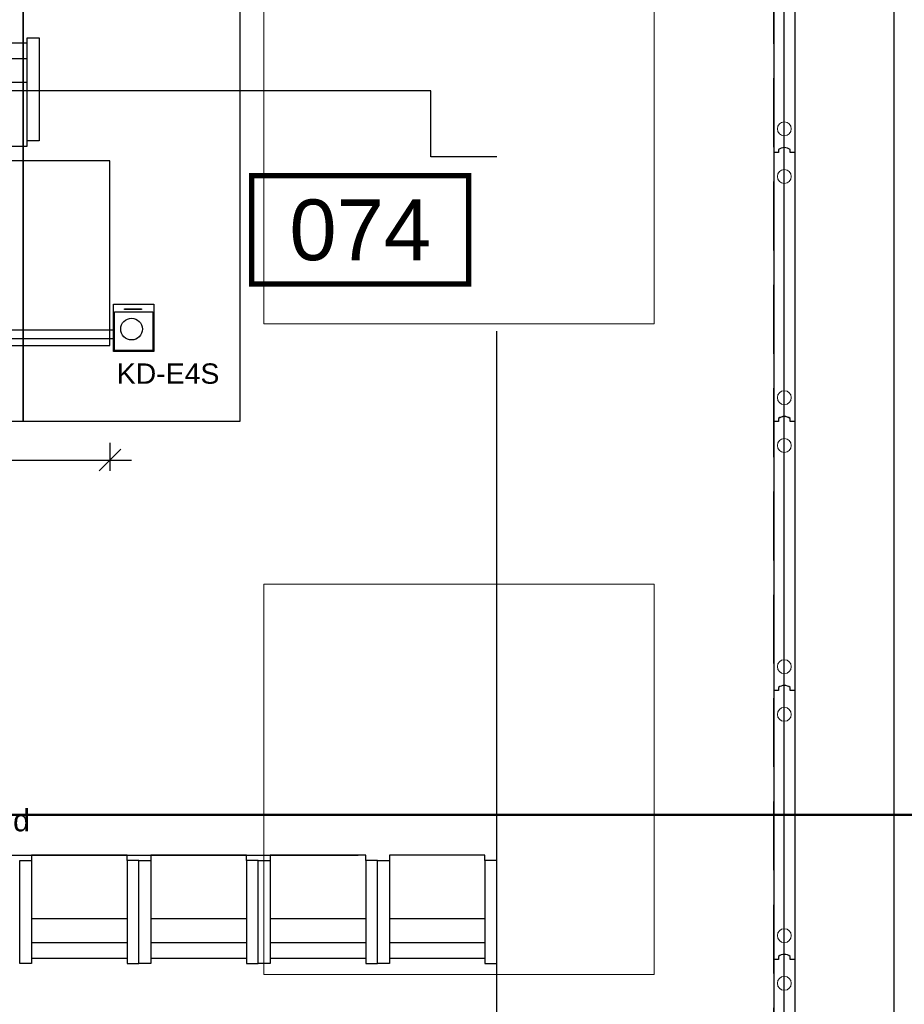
# Model space of a CAD drawing. Header units: centimetres. Extents: x -228435 to 111511, y -89367 to 428125.
# Tile 60 of 216: x -26065 to -21987, y 35463 to 40003. Entities that reach past the tile are written whole.
import ezdxf
from ezdxf.enums import TextEntityAlignment as Align

# ---------------------------------------------------------------- set-up
doc = ezdxf.new("R2010")
doc.units = ezdxf.units.CM
doc.header["$LTSCALE"] = 50
doc.header["$PDMODE"] = 35
doc.header["$PDSIZE"] = 0.1
for name, pattern in [('0_II 10 sal$0$HIDDEN', [9.525, 6.35, -3.175]), ('DASHDOT2', [12.7, 6.35, -3.175, 0, -3.175]), ('HIDDEN2', [4.7625, 3.175, -1.5875]), ('HIDDENX2', [19.05, 12.7, -6.35])]:
    doc.linetypes.add(name, pattern=pattern)
doc.layers.get('0').update_dxf_attribs({"color": 8})
doc.layers.get('DEFPOINTS').update_dxf_attribs({"color": 8})
for name, color, linetype in [('0_II 10 sal$0$ARCH_INFO_AREA_ETYKIETY_200', 8, 'Continuous'), ('0_II 10 sal$0$ARCH_SIEDZENIA', 8, 'Continuous'), ('0_II 10 sal$0$ARCH_WYPOSAŻENIE_INNE', 8, 'Continuous'), ('0_II 10 sal$0$ARCH_ŚCIANY_PRZESUWNE', 8, 'Continuous'), ('ARCH_INFO_KŁADY ŚCIAN', 8, 'HIDDEN2'), ('ARCH_INFO_OSIE_IST', 8, 'DASHDOT2'), ('ARCH_SZYNY', 8, 'Continuous'), ('HUFCOR', 8, 'Continuous'), ('Kondygnacja -1$0$ARCH_WYPOSAŻENIE_INNE', 8, 'Continuous'), ('Osie rzutów$0$ARCH_INFO_OSIE_OPISY_IST', 8, 'Continuous'), ('PANELE', 8, 'Continuous')]:
    doc.layers.add(name, color=color, linetype=linetype)
for name, color, linetype, lineweight in [('_SP KORYTA', 8, 'Continuous', 25), ('ARCH_SUFITY_PODWIESZANE', 8, 'HIDDENX2', 9), ('Wymiary', 8, 'Continuous', 15)]:
    doc.layers.add(name, color=color, linetype=linetype, lineweight=lineweight)
doc.layers.get('HUFCOR').off()
doc.styles.add('0_II 10 sal$0$Arial', font='ARIAL.TTF')
doc.styles.add('Arial', font='ARIAL.TTF')
doc.styles.add('Romans', font='Romans.shx')
doc.linetypes.add('SZYNA_LINE', pattern='A,12.7,-7.75,["SZYNA",Standard,S=2.54,R=0,X=-5.95,Y=-1.27],-7.75', length=28.2)
doc.dimstyles.new('Wymiary 1-100', dxfattribs={"dimtxt": 12, "dimasz": 10, "dimexe": 5, "dimexo": 0, "dimgap": 4, "dimtad": 1, "dimrnd": 0.5, "dimzin": 12, "dimdsep": 46, "dimtxsty": 'Romans', "dimblk": 'OBLIQUE', "dimcen": 10, "dimdle": 10, "dimclrt": 55, "dimazin": 0, "dimtfac": 1, "dimtmove": 1, "dimatfit": 3, "dimfxl": 0, "dimtolj": 1, "dimtzin": 0, "dimarcsym": 0})

# ---------------------------------------------------------------- blocks, each defined once
blk = doc.blocks.new('SU Lampy kwadratowe +0')
at = {"layer": 'ARCH_SUFITY_PODWIESZANE', "ltscale": 2.5}
for points in [[(9620, 8540), (9800, 8540), (9800, 8360), (9620, 8360)], [(9620, 8240), (9800, 8240), (9800, 8060), (9620, 8060)]]:
    blk.add_lwpolyline(points, close=True, dxfattribs=at)
blk = doc.blocks.new('Linie kładów 0')
at = {"layer": 'ARCH_INFO_KŁADY ŚCIAN', "ltscale": 10, "const_width": 1}
blk.add_lwpolyline([(6335.35, 8133.67), (10090.19, 8133.67)], dxfattribs=at)
blk = doc.blocks.new('A$C50B549AF')
at = {"layer": 'ARCH_SZYNY', "linetype": 'SZYNA_LINE', "ltscale": 2.5}
for p, q in [((3662.14, 1788.7, 445.1), (3662.14, 5685.34, 9.4)), ((3611.49, 2435.9, 630), (3611.49, 3577.4, 630))]:
    blk.add_line(p, q, dxfattribs=at)
blk = doc.blocks.new('*U520')
at = {"layer": 'PANELE'}
for points in [[(0, 0), (0, -21), (-14, -21)], [(0, 0), (1240, 0)], [(1240, 0), (1240, -21), (1226, -21)], [(-14, -76), (0, -76), (0, -97)], [(1226, -76), (1240, -76), (1240, -97)], [(0, -97), (1240, -97)]]:
    blk.add_lwpolyline(points, dxfattribs=at)
for centre in [(23.5, -48.5), (1263.5, -48.5)]:
    blk.add_arc(centre, 46.5, 143.7563, 216.2437, dxfattribs=at)
at = {"layer": 'Wymiary'}
for centre in [(110, -48.5), (1130, -48.5)]:
    blk.add_circle(centre, 32, dxfattribs=at)
blk = doc.blocks.new('-1 dzien I$0$Miejsce_siedzące_2d')
at = {"color": 0, "linetype": 'ByBlock', "lineweight": -2}
for p, q in [((-26.42, 27.08), (26.42, 27.08)), ((-26.42, 12.55), (26.42, 12.55))]:
    blk.add_line(p, q, dxfattribs=at)
for points in [[(-26.42, 62.74), (-26.42, 0), (-33.02, 0), (-33.02, 62.74), (-26.42, 62.74), (-26.42, 66.04), (26.42, 66.04), (26.42, 62.74), (26.42, 0), (33.02, 0), (33.02, 62.74), (26.42, 62.74)], [(26.42, 3.3), (-26.42, 3.3)]]:
    blk.add_lwpolyline(points, dxfattribs=at)
blk = doc.blocks.new('_Oblique')
at = {"color": 0, "linetype": 'ByBlock', "lineweight": -2}
blk.add_line((-0.5, -0.5), (0.5, 0.5), dxfattribs=at)
blk = doc.blocks.new('*D1266')
at = {"color": 0, "lineweight": -2}
for p, q in [((160, 290.03), (160, 303.03)), ((400, 290.03), (400, 303.03)), ((410, 298.03), (150, 298.03))]:
    blk.add_line(p, q, dxfattribs=at)
at = {"layer": 'DEFPOINTS', "color": 0, "lineweight": 40}
for p in [(160, 298.03), (160, 245.1), (400, 245.1)]:
    blk.add_point(p, dxfattribs=at)
at = {"color": 0, "lineweight": -2, "xscale": 10, "yscale": 10, "zscale": 10, "rotation": 180}
blk.add_blockref('_Oblique', (160, 298.03), dxfattribs=at)
at = {"color": 0, "lineweight": -2, "xscale": 10, "yscale": 10, "zscale": 10}
blk.add_blockref('_Oblique', (400, 298.03), dxfattribs=at)
at = {"color": 55, "insert": (280, 308.03), "char_height": 12, "attachment_point": 5, "style": 'Romans'}
blk.add_mtext('\\A1;240', dxfattribs=at)
blk = doc.blocks.new('0_II 10 sal$0$etykieta_numer')
at = {"color": 0, "linetype": 'ByBlock', "const_width": 2.44}
blk.add_lwpolyline([(-50, -50), (-50, 0), (50, 0), (50, -50)], close=True, dxfattribs=at)
at = {"color": 0, "linetype": 'ByBlock', "style": '0_II 10 sal$0$Arial'}
blk.add_attdef('AECAREA:NUMBER', text='', height=28, dxfattribs=at).set_placement((0, -25), align=Align.MIDDLE)
blk = doc.blocks.new('puszka e4s-538')
for points in [[(0, 29.1), (24.7, 29.1), (24.7, 0), (0, 0)], [(0.56, 28.41), (24.06, 28.41), (24.06, 4.71), (0.56, 4.71)], [(7.53, 3.22), (18.03, 3.22), (18.03, 2.73), (7.53, 2.73)]]:
    blk.add_lwpolyline(points, close=True)
blk = doc.blocks.new('puuuchy')
at = {"layer": '_SP KORYTA', "xscale": 0.375, "yscale": 0.375, "zscale": 0.375, "rotation": 180}
blk.add_blockref('puszka e4s-538', (-1945.36, 1684.54), dxfattribs=at)
blk = doc.blocks.new('cahbir 0')
at = {"layer": '_SP KORYTA'}
for p, q in [((-4280.71, 3477.22, -630), (-3999.24, 3477.22, -630)), ((-4280.71, 3473.22, -630), (-3999.24, 3473.22, -630))]:
    blk.add_line(p, q, dxfattribs=at)
at = {"layer": '_SP KORYTA', "xscale": 2, "yscale": 2, "zscale": 2}
blk.add_blockref('puuuchy', (-90, 120, -1290), dxfattribs=at)
at = {"layer": '_SP KORYTA', "xscale": 0.75, "yscale": 0.75, "zscale": 0.75, "rotation": 180}
blk.add_blockref('puszka e4s-538', (-3980.71, 3489.07, -630), dxfattribs=at)
at = {"layer": '_SP KORYTA', "style": 'Arial'}
blk.add_text('KD-E4S', height=9.375, dxfattribs=at).set_placement((-3997.75, 3452.43, -630))
blk = doc.blocks.new('0_II 10 sal$0$Miejsce_siedzące_2d')
at = {"color": 0, "linetype": 'ByBlock', "lineweight": -2}
for p, q in [((-26.42, 27.08), (26.42, 27.08)), ((-26.42, 12.55), (26.42, 12.55))]:
    blk.add_line(p, q, dxfattribs=at)
for points in [[(-26.42, 62.74), (-26.42, 0), (-33.02, 0), (-33.02, 62.74), (-26.42, 62.74), (-26.42, 66.04), (26.42, 66.04), (26.42, 62.74), (26.42, 0), (33.02, 0), (33.02, 62.74), (26.42, 62.74)], [(26.42, 3.3), (-26.42, 3.3)]]:
    blk.add_lwpolyline(points, dxfattribs=at)
blk = doc.blocks.new('Osie rzutów')
at = {"layer": 'ARCH_INFO_OSIE_IST', "ltscale": 10}
blk.add_line((9860, 12510), (9860, 4623.26), dxfattribs=at)
blk = doc.blocks.new('A$C1D9A4D4F')
at = {"linetype": 'HIDDEN2', "ltscale": 10}
blk.add_line((865.947, 480.095), (45.603, 480.095), dxfattribs=at)
for points in [[(100, 0.095), (200, 0.095), (200, 280.095), (100, 280.095)], [(200, 0.095), (300, 0.095), (300, 280.095), (200, 280.095)], [(160, 160.105), (400, 160.105), (400, 245.105), (160, 245.105)]]:
    blk.add_lwpolyline(points, close=True)
blk.add_circle((150, 237.595), 5)
at = {"xscale": -0.8328285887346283, "yscale": 0.7571168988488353}
blk.add_blockref('-1 dzien I$0$Miejsce_siedzące_2d', (220.104, 103.298), dxfattribs=at)
at = {"insert": (196.872, 471.491), "char_height": 10, "width": 438.57038, "attachment_point": 1}
blk.add_mtext('{\\fArial|b0|i0|c238|p34;pierwszy rząd kszeseł widowni w odległości 2m od prezydium}', dxfattribs=at)
dim = blk.add_linear_dim(base=(160, 298.034), p1=(400, 245.105), p2=(160, 245.105), angle=180, dimstyle='Wymiary 1-100')
dim.commit()
dim.dimension.update_dxf_attribs({"geometry": '*D1266', "text_midpoint": (280, 308.034)})

msp = doc.modelspace()

# ---------------------------------------------------------------- linework, layer by layer
at = {"layer": '0_II 10 sal$0$ARCH_WYPOSAŻENIE_INNE', "linetype": '0_II 10 sal$0$HIDDEN', "ltscale": 10, "elevation": 630}
msp.add_lwpolyline([(-33215, 30630), (-32910, 30630), (-32910, 27370), (-33215, 27370), (-33215, 18630), (-32910, 18630), (-32910, 18325), (-24170, 18325), (-24170, 18630), (-23865, 18630), (-23865, 27370), (-24170, 27370), (-24170, 30630), (-23865, 30630), (-23865, 39370), (-24170, 39370), (-24170, 39675), (-32910, 39675), (-32910, 39370), (-33215, 39370)], close=True, dxfattribs=at)
at = {"layer": '0_II 10 sal$0$ARCH_ŚCIANY_PRZESUWNE', "linetype": '0_II 10 sal$0$HIDDEN', "lineweight": -3, "elevation": 630}
msp.add_lwpolyline([(-22590, 29315), (-22490, 29315), (-22490, 40685), (-22590, 40685)], close=True, dxfattribs=at)

# ---------------------------------------------------------------- block references
at = {"xscale": 10, "yscale": 10, "zscale": 10}
msp.add_blockref('cahbir 0', (14360, 3800.00982, 630), dxfattribs=at)
at = {"layer": '0_II 10 sal$0$ARCH_INFO_AREA_ETYKIETY_200', "linetype": 'Continuous', "lineweight": -3, "xscale": 10, "yscale": 10, "zscale": 10}
msp.add_blockref('0_II 10 sal$0$etykieta_numer', (-24495.12733, 39283.94677, 630), dxfattribs=at).add_auto_attribs({'AECAREA:NUMBER': '074'})
at = {"layer": '0_II 10 sal$0$ARCH_SIEDZENIA', "linetype": 'Continuous', "lineweight": -3, "xscale": -8.328285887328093, "yscale": 7.571168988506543, "zscale": 10}
for p in [(-25790, 35651.5, 330), (-25240, 35651.5, -5970), (-24690, 35651.5, 330), (-24140, 35651.5, -5970)]:
    msp.add_blockref('0_II 10 sal$0$Miejsce_siedzące_2d', p, dxfattribs=at)
at = {"layer": 'ARCH_INFO_KŁADY ŚCIAN', "xscale": 10, "yscale": 10, "zscale": 10}
msp.add_blockref('Linie kładów 0', (-121140, -45000, 630), dxfattribs=at)
at = {"layer": 'ARCH_SUFITY_PODWIESZANE', "ltscale": 2.5, "xscale": 10, "yscale": 10, "zscale": 10}
msp.add_blockref('SU Lampy kwadratowe +0', (-121140, -45000, -5670), dxfattribs=at)
at = {"layer": 'HUFCOR', "xscale": 10, "yscale": 10, "zscale": 10}
msp.add_blockref('A$C50B549AF', (-58654.9183, 4996.03602, -5670), dxfattribs=at)
at = {"layer": 'Kondygnacja -1$0$ARCH_WYPOSAŻENIE_INNE', "xscale": 10, "yscale": 10, "zscale": 10, "rotation": 180}
msp.add_blockref('A$C1D9A4D4F', (-24049.18381, 40952.45388, -5670), dxfattribs=at)
at = {"layer": 'Osie rzutów$0$ARCH_INFO_OSIE_OPISY_IST', "xscale": 10, "yscale": 10, "zscale": 10}
msp.add_blockref('Osie rzutów', (-121140, -45000, 630), dxfattribs=at)
at = {"layer": 'PANELE', "rotation": 270}
for p in [(-22491.48706, 40629.91012, 630), (-22491.5, 39390.18385, 6930), (-22491.48706, 38149.91012, 630), (-22491.48706, 36909.91012, 630), (-22491.48706, 35669.91012, 630)]:
    msp.add_blockref('*U520', p, dxfattribs=at)

doc.saveas('drawing.dxf')
